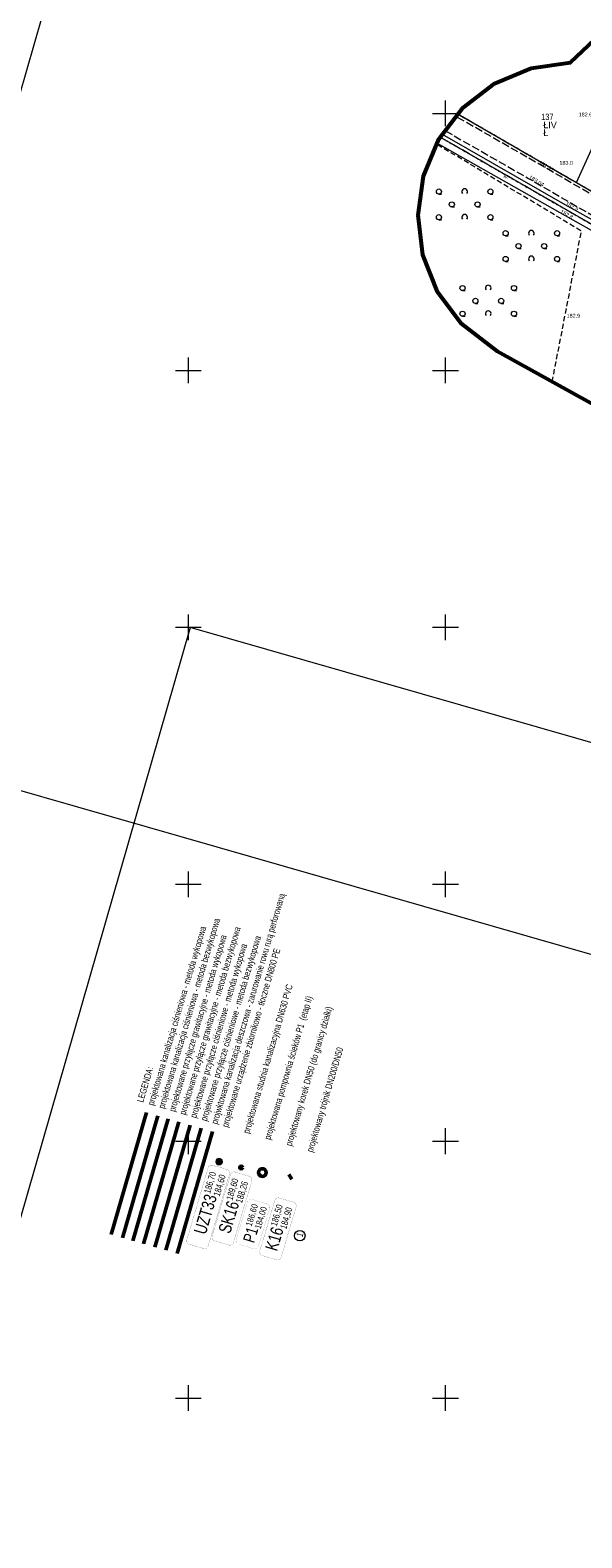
# Model space of a CAD drawing. Header units: metres. Extents: x 7482748 to 7484637, y 5684406 to 5687014.
# Tile 152 of 180: x 7483369 to 7483476, y 5686573 to 5686866. Entities that reach past the tile are written whole.
import ezdxf
from ezdxf.enums import TextEntityAlignment as Align
from ezdxf.lldxf.tags import DXFTag

# ---------------------------------------------------------------- set-up
doc = ezdxf.new("R2010")
doc.units = ezdxf.units.M
doc.header["$MEASUREMENT"] = 0
for name, pattern in [('1', [1.5, 1, -0.5]), ('KTJZ01_500', [2, 1.5, -0.5]), ('l217_500', [2, 1.5, -0.5]), ('l218_500', [1, 0.5, -0.5]), ('PTTL_500', [1.5, 1, -0.5])]:
    doc.linetypes.add(name, pattern=pattern)
for name, color, linetype, lineweight in [('.domiar', 250, 'Continuous', 9), ('.k deszczowa', 200, 'Continuous', 50), ('.ks gawitacja', 34, 'Continuous', 50), ('.ks tłoczny', 104, 'Continuous', 50), ('_Dzialki', 7, 'Continuous', 0), ('_Dzialki_opis', 7, 'Continuous', 0), ('_Kontury', 7, 'Continuous', 0), ('_Kontury_opis', 7, 'Continuous', 0), ('_Podzial_sekcyjny_krzyze', 7, '1', 13), ('_Uzytki', 7, 'Continuous', 0), ('_Uzytki_opis', 7, 'Continuous', 0), ('_Zakres2', 7, 'Continuous', 0), ('PTTL04_P', 7, 'Continuous', 13), ('RTPW01_P', 7, 'Continuous', 0), ('RTPW02_P', 7, 'Continuous', 0)]:
    doc.layers.add(name, color=color, linetype=linetype, lineweight=lineweight)
doc.layers.add('.przyłącza', color=32, linetype='Continuous', lineweight=50, true_color=0xbd5e00)
doc.layers.add('_ramki_nieplotowane', color=7, linetype='Continuous', lineweight=0, plot=False)
doc.layers.add('IS_Węzeł_sieci_kanalizacyjnej_-_opisy', color=7, linetype='Continuous')
for name, color, linetype, lineweight, transparency in [('KTJZ01_O', 7, 'KTJZ01_500', 13, 0.5), ('PTRW02_O', 7, 'Continuous', 13, 0.5), ('PTRW02_T', 7, 'Continuous', 13, 0.25), ('PTTL04_O', 7, 'PTTL_500', 13, 0.5), ('RTPW01_G', 7, 'Continuous', 13, 0.25), ('RTPW02_G', 7, 'Continuous', 13, 0.25)]:
    doc.layers.add(name, color=color, linetype=linetype, lineweight=lineweight, transparency=transparency)
doc.styles.get("Standard").update_dxf_attribs({"font": 'simplex.shx', "width": 0.75})
doc.styles.add('STYL_ARIAL', font='simplex.shx', dxfattribs={"width": 0.75, "oblique": 0.1})
doc.styles.add('Style-Arial', font='arial.ttf')
tags = doc.linetypes.add('SOLID', pattern=[10, 10, 0]).pattern_tags.tags
tags[6:7] = [DXFTag(74, 4), DXFTag(75, 0), DXFTag(340, '0'), DXFTag(46, 0.0), DXFTag(50, 0.0), DXFTag(44, 0.0), DXFTag(45, 0.0)]
tags[4:5] = [DXFTag(74, 4), DXFTag(75, 0), DXFTag(340, '0'), DXFTag(46, 0.0), DXFTag(50, 0.0), DXFTag(44, 0.0), DXFTag(45, 0.0)]

# ---------------------------------------------------------------- blocks, each defined once
blk = doc.blocks.new('RTPW01_1')
at = {"layer": 'RTPW02_P', "linetype": 'Continuous', "lineweight": 0}
h = blk.add_hatch(color=256, dxfattribs=at)
edge = h.paths.add_edge_path()
edge.add_arc((0, 0), 0.045, 0, 360)
blk = doc.blocks.new('RTPW01')
at = {"layer": 'RTPW01_P', "linetype": 'Continuous', "lineweight": 0}
h = blk.add_hatch(color=256, dxfattribs=at)
edge = h.paths.add_edge_path()
edge.add_arc((0, 0), 0.045, 0, 360)
blk = doc.blocks.new('RTPW01_2')
at = {"layer": 'RTPW01_P', "linetype": 'Continuous', "lineweight": 0}
h = blk.add_hatch(color=256, dxfattribs=at)
edge = h.paths.add_edge_path()
edge.add_arc((0, 0), 0.045, 0, 360)
blk = doc.blocks.new('PTTL04_1')
at = {"layer": 'PTTL04_P', "linetype": 'Continuous', "lineweight": 13}
for p, q in [((-5, 2), (-4.5, 2)), ((5, 2), (5.5, 2)), ((-2.5, -0.5), (-2, -0.5)), ((2.5, -0.5), (3, -0.5)), ((-5, -3), (-4.5, -3)), ((5, -3), (5.5, -3))]:
    blk.add_line(p, q, dxfattribs=at)
for centre in [(-5, 2.5), (5, 2.5), (-2.5, 0), (2.5, 0), (-5, -2.5), (5, -2.5)]:
    blk.add_circle(centre, 0.5, dxfattribs=at)
for centre in [(0, 2.5), (0, -2.5)]:
    blk.add_arc(centre, 0.55, 320.48, 219.52, dxfattribs=at)

msp = doc.modelspace()

# ---------------------------------------------------------------- linework, layer by layer
at = {"layer": '.domiar', "linetype": 'Continuous'}
msp.add_circle((7483421.66308, 5686631.60678), 1.02127, dxfattribs=at)
at = {"layer": '.k deszczowa', "linetype": 'Continuous'}
msp.add_lwpolyline([(7483397.80104, 5686628.14236), (7483404.67234, 5686651.87093)], dxfattribs=at)
at = {"layer": '.ks gawitacja', "linetype": 'Continuous'}
msp.add_ellipse((7483414.3961, 5686643.89714), major_axis=(-0.00472, 0.74999), ratio=1, dxfattribs=at)
at = {"layer": '.ks tłoczny', "linetype": 'Continuous'}
for points in [[(7483384.99881, 5686631.84962), (7483391.87012, 5686655.57819)], [(7483393.45635, 5686629.40049), (7483400.32766, 5686653.12907)], [(7483419.53456, 5686643.53835), (7483420.1289, 5686642.59258)]]:
    msp.add_lwpolyline(points, dxfattribs=at)
at = {"layer": '.ks tłoczny', "color": 111, "linetype": 'Continuous', "true_color": 0x70ffb8}
for points in [[(7483387.17155, 5686631.22044), (7483394.04286, 5686654.94901)], [(7483395.6287, 5686628.77142), (7483402.5, 5686652.5)]]:
    msp.add_lwpolyline(points, dxfattribs=at)
at = {"layer": '.ks tłoczny', "linetype": 'Continuous'}
msp.add_circle((7483405.98649, 5686646.00427), 0.4, dxfattribs=at)
at = {"layer": '.przyłącza', "linetype": 'Continuous'}
msp.add_lwpolyline([(7483389.18881, 5686630.63628), (7483396.06012, 5686654.36486)], dxfattribs=at)
at = {"layer": '.przyłącza', "color": 9, "linetype": 'Continuous', "true_color": 0xd19cc7}
msp.add_lwpolyline([(7483391.28361, 5686630.02967), (7483398.15492, 5686653.75825)], dxfattribs=at)
at = {"layer": '.przyłącza', "linetype": 'Continuous'}
msp.add_circle((7483410.26013, 5686644.88137), 0.25, dxfattribs=at)
at = {"layer": '_Dzialki', "color": 96, "linetype": 'Continuous', "true_color": 0x008000, "flags": 128}
for points in [[(7483475.46, 5686836.53), (7483494.13, 5686877.73)], [(7483452.45, 5686849.86), (7483475.46, 5686836.53)], [(7483508.29, 5686811.18), (7483448.99, 5686845.35)], [(7483475.46, 5686836.53), (7483481.62, 5686832.97)]]:
    msp.add_lwpolyline(points, dxfattribs=at)
at = {"layer": '_Kontury', "color": 96, "linetype": 'l217_500', "true_color": 0x008000, "flags": 128}
for points in [[(7483452.45, 5686849.86), (7483475.46, 5686836.53)], [(7483508.29, 5686811.18), (7483448.99, 5686845.35)], [(7483475.46, 5686836.53), (7483481.62, 5686832.97)]]:
    msp.add_lwpolyline(points, dxfattribs=at)
at = {"layer": '_Podzial_sekcyjny_krzyze', "linetype": 'Continuous'}
for p, q in [((7483450, 5686847.5), (7483450, 5686852.5)), ((7483447.5, 5686850), (7483452.5, 5686850)), ((7483400, 5686797.5), (7483400, 5686802.5)), ((7483450, 5686797.5), (7483450, 5686802.5)), ((7483397.5, 5686800), (7483402.5, 5686800)), ((7483447.5, 5686800), (7483452.5, 5686800)), ((7483400, 5686747.5), (7483400, 5686752.5)), ((7483450, 5686747.5), (7483450, 5686752.5)), ((7483397.5, 5686750), (7483402.5, 5686750)), ((7483447.5, 5686750), (7483452.5, 5686750)), ((7483400, 5686697.5), (7483400, 5686702.5)), ((7483450, 5686697.5), (7483450, 5686702.5)), ((7483397.5, 5686700), (7483402.5, 5686700)), ((7483447.5, 5686700), (7483452.5, 5686700)), ((7483400, 5686647.5), (7483400, 5686652.5)), ((7483450, 5686647.5), (7483450, 5686652.5)), ((7483397.5, 5686650), (7483402.5, 5686650)), ((7483447.5, 5686650), (7483452.5, 5686650)), ((7483400, 5686597.5), (7483400, 5686602.5)), ((7483450, 5686597.5), (7483450, 5686602.5)), ((7483397.5, 5686600), (7483402.5, 5686600)), ((7483447.5, 5686600), (7483452.5, 5686600))]:
    msp.add_line(p, q, dxfattribs=at)
at = {"layer": '_ramki_nieplotowane', "color": 3, "linetype": 'Continuous', "lineweight": 0, "flags": 128}
for points in [[(7483413.23, 5687014.08), (7483331.2, 5686728.62), (7483735.34, 5686612.49), (7483817.37, 5686897.94), (7483413.23, 5687014.08)], [(7483284.2, 5686345.82), (7483569.66, 5686263.79), (7483685.79, 5686667.94), (7483400.34, 5686749.97), (7483284.2, 5686345.82)]]:
    msp.add_lwpolyline(points, close=True, dxfattribs=at)
at = {"layer": '_Uzytki', "color": 96, "linetype": 'l218_500', "true_color": 0x008000, "flags": 128}
for points in [[(7483475.46, 5686836.53), (7483452.45, 5686849.86)], [(7483448.99, 5686845.35), (7483508.29, 5686811.18)], [(7483481.62, 5686832.97), (7483475.46, 5686836.53)]]:
    msp.add_lwpolyline(points, dxfattribs=at)
at = {"layer": '_Zakres2', "color": 250, "linetype": 'Continuous', "lineweight": 53, "flags": 128}
msp.add_lwpolyline([(7483471.6, 5686531.78), (7483500.7, 5686585.49), (7483510.28, 5686603.07), (7483530.77, 5686641.06), (7483495.73, 5686660.69), (7483526.49, 5686688.62), (7483550.03, 5686677.97), (7483563.51, 5686682.46), (7483584.09, 5686734.97), (7483460.11, 5686803.68), (7483453.05, 5686809.1), (7483448.45, 5686815.31), (7483445.58, 5686822.49), (7483444.65, 5686830.17), (7483445.71, 5686837.82), (7483448.69, 5686844.96), (7483453.39, 5686851.09), (7483459.51, 5686855.82), (7483466.63, 5686858.83), (7483474.28, 5686859.92), (7483478.96, 5686864.35), (7483486.58, 5686870.79)], dxfattribs=at)
at = {"layer": 'IS_Węzeł_sieci_kanalizacyjnej_-_opisy', "color": 18, "linetype": 'SOLID', "ltscale": 0.01, "true_color": 0x000000}
for points, const_width in [([(7483403.8648, 5686629.59485), (7483407.99611, 5686643.59815, 0.414214), (7483407.50927, 5686644.49246), (7483404.74698, 5686645.3074, 0.414214), (7483403.85267, 5686644.82056), (7483399.72136, 5686630.81727, 0.414214), (7483400.2082, 5686629.92296), (7483402.97049, 5686629.10802, 0.414214), (7483403.8648, 5686629.59485)], 0.03), ([(7483408.76733, 5686630.27832), (7483412.33938, 5686642.27794, 0.414214), (7483411.85472, 5686643.17343), (7483409.09443, 5686643.99512, 0.414214), (7483408.19893, 5686643.51047), (7483404.62688, 5686631.51085, 0.414214), (7483405.11154, 5686630.61535), (7483407.87183, 5686629.79367, 0.414214), (7483408.76733, 5686630.27832)], 0.03), ([(7483413.62275, 5686629.56394), (7483415.81039, 5686636.84445, 0.414214), (7483415.30654, 5686637.78115), (7483412.42546, 5686638.64685, 0.414214), (7483411.48877, 5686638.14301), (7483409.30113, 5686630.86249, 0.414214), (7483409.80497, 5686629.9258), (7483412.68605, 5686629.06009, 0.414214), (7483413.62275, 5686629.56394)], 0.01875), ([(7483418.03895, 5686627.39688), (7483420.95664, 5686637.22284, 0.414214), (7483420.47138, 5686638.11801), (7483417.71052, 5686638.93781, 0.414214), (7483416.81536, 5686638.45255), (7483413.89766, 5686628.62658, 0.414214), (7483414.38293, 5686627.73142), (7483417.14378, 5686626.91162, 0.414214), (7483418.03895, 5686627.39688)], 0.03)]:
    msp.add_lwpolyline(points, format="xyb", dxfattribs=dict(at, const_width=const_width))
at = {"layer": 'KTJZ01_O', "linetype": 'KTJZ01_500', "lineweight": 13, "flags": 128}
for points in [[(7483616.87, 5686763.18), (7483614.7, 5686761.55), (7483612.63, 5686761.63), (7483610.57, 5686762.36), (7483573.63, 5686782.59), (7483538.95, 5686800.54), (7483501.48, 5686820.87), (7483468.03, 5686840.23), (7483452.08, 5686849.38)], [(7483449.97, 5686846.62), (7483466.13, 5686837.36), (7483499.48, 5686818.02), (7483537.47, 5686797.44), (7483571.56, 5686779.21), (7483602.03, 5686763.01), (7483608.65, 5686758.95), (7483611.45, 5686756.76), (7483613.29, 5686753.85)]]:
    msp.add_lwpolyline(points, dxfattribs=at)
at = {"layer": 'PTRW02_O', "linetype": 'Continuous', "lineweight": 13, "flags": 128}
for points in [[(7483549.04, 5686754.4), (7483561.43, 5686782.72), (7483540.73, 5686794.66), (7483473.28, 5686832.24), (7483449.41, 5686845.9)], [(7483448.37, 5686844.19), (7483472.24, 5686830.69), (7483539.82, 5686792.55), (7483557.19, 5686783.25), (7483546.37, 5686755.87)]]:
    msp.add_lwpolyline(points, dxfattribs=at)
at = {"layer": 'PTTL04_O', "linetype": 'PTTL_500', "lineweight": 13, "flags": 128}
for points in [[(7483470.74, 5686797.79), (7483476.43, 5686827.11), (7483448.29, 5686844)], [(7483452.61, 5686809.69), (7483458.5, 5686804.91)]]:
    msp.add_lwpolyline(points, dxfattribs=at)

# ---------------------------------------------------------------- block references
at = {"layer": 'PTTL04_P', "linetype": 'Continuous', "lineweight": 13}
for p in [(7483453.72, 5686832.3), (7483466.69, 5686824.19), (7483458.31, 5686813.52)]:
    msp.add_blockref('PTTL04_1', p, dxfattribs=at)
at = {"layer": 'RTPW01_P', "linetype": 'Continuous', "lineweight": 0}
for name, p in [('RTPW01_2', (7483475.67, 5686849.41)), ('RTPW01_2', (7483471.58, 5686840.01)), ('RTPW01', (7483472.24, 5686830.69)), ('RTPW01', (7483473.28, 5686832.24)), ('RTPW01_2', (7483476.43, 5686827.11)), ('RTPW01_2', (7483473.16, 5686810.25))]:
    msp.add_blockref(name, p, dxfattribs=at)
at = {"layer": 'RTPW02_P', "linetype": 'Continuous', "lineweight": 0}
for p in [(7483468.03, 5686840.23), (7483466.13, 5686837.36)]:
    msp.add_blockref('RTPW01_1', p, dxfattribs=at)

# ---------------------------------------------------------------- texts
at = {"layer": '_Dzialki_opis', "color": 96, "true_color": 0x008000, "insert": (7483468.6, 5686848.69), "char_height": 1.25, "attachment_point": 7, "line_spacing_factor": 0.6, "style": 'STYL_ARIAL'}
msp.add_mtext('\\fArial|b0|i0|c238238|p39;137', dxfattribs=at)
at = {"layer": '_Kontury_opis', "color": 96, "linetype": 'Continuous', "lineweight": 13, "true_color": 0x008000, "style": 'Style-Arial'}
msp.add_text('ŁIV', height=1.25, dxfattribs=at).set_placement((7483469.01, 5686847.13))
at = {"layer": '_Uzytki_opis', "color": 96, "linetype": 'Continuous', "lineweight": 13, "true_color": 0x008000, "style": 'Style-Arial'}
msp.add_text('Ł', height=1.25, dxfattribs=at).set_placement((7483469.01, 5686845.63))
at = {"layer": 'IS_Węzeł_sieci_kanalizacyjnej_-_opisy', "color": 18, "linetype": 'SOLID', "ltscale": 0.01, "true_color": 0x000000}
for s, insert, char_height, attachment_point, rotation in [('{\\fArial|b0|i0|c238|p34;LEGENDA:\\Pprojektowana kanalizacja ciśnieniowa - metoda wykopowa\\Pprojektowana kanalizacja ciśnieniowa - metoda bezwykopowa\\Pprojektowane przyłącze grawitacyjne - metoda wykopowa\\Pprojektowane przyłącze grawitacyjne - metoda bezwykopowa\\Pprojektowane przyłącze ciśnieniowe - metoda wykopowa\\Pprojektowane przyłącze ciśnieniowe - metoda bezwykopowa\\Pprojwktowana kanalizacja deszczowa - zarurowanie rowu rurą perforowaną\\Pprojektowane urządzenie zbiornikowo - tłoczne DN800 PE\\P\\Pprojektowana studnia kanalizacyjna DN630 PVC\\P\\Pprojektowana pompownia ścieków P1  (etap II)\\P\\Pprojektowany korek DN50 (do granicy działki)\\P\\Pprojektowany trójnik DN200/DN50}', (7483424.55938, 5686647.62482), 1.2888, 7, 73.6054133), ('\\fArial|b0|i0;186,70', (7483404.4476, 5686639.64051), 1.2888, 7, 73.5626813), ('\\fArial|b0|i0;184,60', (7483404.84123, 5686639.52438), 1.2888, 1, 73.5626813), ('\\fArial|b0|i0;189,60', (7483408.78122, 5686638.32897), 1.2888, 7, 73.4227679), ('\\fArial|b0|i0;188,26', (7483409.17456, 5686638.21188), 1.2888, 1, 73.4227679), ('\\fArial|b0|i0;UZT33', (7483405.6232, 5686639.18942), 2.448, 9, 73.5626813), ('\\fArial|b0|i0;SK16', (7483409.95571, 5686637.87501), 2.448, 9, 73.4227679), ('{\\fArial|b0|i0|c238|p34;186,60}', (7483412.50288, 5686633.2657), 1.206, 7, 73.2756042), ('{\\fArial|b0|i0|c238|p34;184,00}', (7483412.88644, 5686633.15045), 1.206, 1, 73.2756042), ('\\fArial|b0|i0;186,50', (7483417.40118, 5686633.27145), 1.2888, 7, 73.4618951), ('{\\fArial|b0|i0|c238|p34;184,90}', (7483417.7946, 5686633.15463), 1.2888, 1, 73.4618951), ('\\fArial|b0|i0;P1', (7483413.62839, 5686632.86225), 2.295, 9, 73.2756042), ('\\fArial|b0|i0;K16', (7483418.57599, 5686632.81829), 2.448, 9, 73.4618951), ('{\\fArial|b0|i0|c238|p34;1}', (7483420.93132, 5686631.61208), 1.2888, 1, 73.4618951)]:
    msp.add_mtext(s, dxfattribs=dict(at, insert=insert, char_height=char_height, attachment_point=attachment_point, rotation=rotation))
at = {"layer": 'PTRW02_T', "linetype": 'Continuous', "lineweight": 13, "style": 'Style-Arial'}
msp.add_text('w.', height=0.75, rotation=334.74, dxfattribs=at).set_placement((7483461.8, 5686837.7), align=Align.MIDDLE_CENTER)
at = {"layer": 'RTPW01_G', "linetype": 'Continuous', "lineweight": 13, "style": 'Style-Arial'}
for s, p in [('182.6', (7483475.89, 5686849.41)), ('183.0', (7483472.15, 5686840.01)), ('182.9', (7483473.55, 5686810.25))]:
    msp.add_text(s, height=0.75, dxfattribs=at).set_placement(p)
for s, rotation, p in [('182.8', 330.13, (7483472.24, 5686830.69)), ('182.9', 331.27, (7483473.28, 5686832.24))]:
    msp.add_text(s, height=0.75, rotation=rotation, dxfattribs=at).set_placement(p)
at = {"layer": 'RTPW02_G', "linetype": 'Continuous', "lineweight": 13, "style": 'Style-Arial'}
for s, rotation, p in [('181.91', 329.07, (7483468.03, 5686840.23)), ('183.04', 329.14, (7483466.13, 5686837.36))]:
    msp.add_text(s, height=0.75, rotation=rotation, dxfattribs=at).set_placement(p)

doc.saveas('drawing.dxf')
